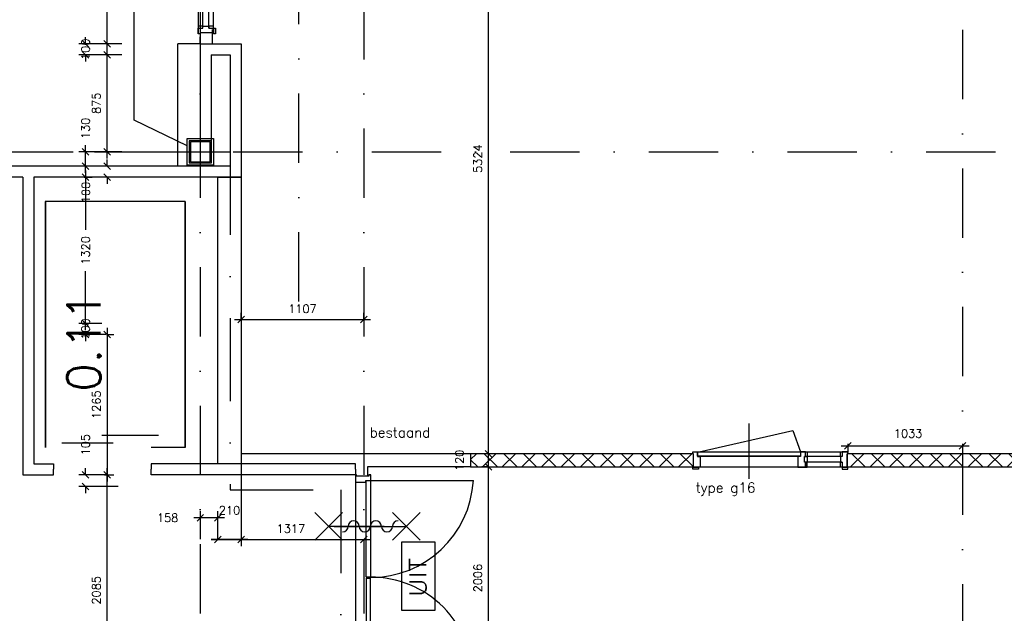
# Model space of a CAD drawing. Extents: x -33344 to 2055880, y -64816 to 121260.
# Tile 59 of 132: x 46280 to 55162, y 38482 to 43839. Entities that reach past the tile are written whole.
import ezdxf
from ezdxf.enums import TextEntityAlignment as Align

# ---------------------------------------------------------------- set-up
doc = ezdxf.new("R2010")
doc.units = 0
doc.header["$LTSCALE"] = 50
doc.header["$MEASUREMENT"] = 0
doc.header["$PDMODE"] = 3
doc.header["$PDSIZE"] = 0.1
for name, pattern in [('DASHDOT', [1, 0.5, -0.25, 0, -0.25]), ('DASHED', [0.75, 0.5, -0.25]), ('STRAM_0WT$1$DASHDOT', [25, 12.5, -6.25, 0, -6.25])]:
    doc.linetypes.add(name, pattern=pattern)
doc.layers.get('0').update_dxf_attribs({"linetype": 'CONTINUOUS'})
doc.layers.get('DEFPOINTS').update_dxf_attribs({"linetype": 'CONTINUOUS'})
for name, color, linetype in [('_BESTAAND_ONGEIJZIGD', 8, 'CONTINUOUS'), ('_BRANDCOMPART', 6, 'DASHDOT'), ('_DETAILNUMMERS', 4, 'CONTINUOUS'), ('A--L21--', 3, 'CONTINUOUS'), ('A--L22A1_BINNENWAND', 1, 'CONTINUOUS'), ('A--L32--', 7, 'CONTINUOUS'), ('A--L32--_F-2--', 7, 'CONTINUOUS'), ('A--L32--_F-23-', 2, 'CONTINUOUS'), ('A--L32--_F123-', 1, 'CONTINUOUS'), ('A--L63--', 7, 'CONTINUOUS'), ('A--L65--', 7, 'CONTINUOUS'), ('A--L65--_F-23-', 7, 'CONTINUOUS'), ('A--L65--_F123-', 7, 'CONTINUOUS'), ('A--M$1A-_F123-', 1, 'CONTINUOUS'), ('A--M1$A-_F123-', 1, 'CONTINUOUS'), ('A--T$1A-_F123-_RN', 4, 'CONTINUOUS'), ('A--T63--_F123-', 1, 'CONTINUOUS'), ('L1', 1, 'CONTINUOUS'), ('STRAM_0WT$0$A--L$7A-_STRA0', 1, 'STRAM_0WT$1$DASHDOT'), ('STRAM_0WT$1$A--T$7A8-_STRA', 8, 'STRAM_0WT$1$DASHDOT'), ('TEKST_KOZIJNMERK', 2, 'CONTINUOUS'), ('X--LR---_CP', 7, 'CONTINUOUS'), ('XREF', 7, 'CONTINUOUS')]:
    doc.layers.add(name, color=color, linetype=linetype)
doc.styles.add('ALFA-0_25', font='ROMANS')
doc.styles.add('HIEMSTRA', font='romans.shx')
doc.dimstyles.new('STANDARD$0', dxfattribs={"dimscale": 30, "dimtxt": 2.5, "dimasz": 2, "dimexe": 2, "dimexo": 0, "dimgap": 2, "dimtad": 1, "dimdec": 0, "dimzin": 0, "dimtxsty": 'ALFA-0_25', "dimblk1": 'OBLIQUE', "dimblk2": 'OBLIQUE', "dimsah": 1, "dimcen": -3, "dimdle": 2, "dimclrd": 1, "dimclre": 1, "dimclrt": 2, "dimazin": 3, "dimtfac": 0.666667, "dimtofl": 0, "dimtmove": 0, "dimatfit": 3, "dimtvp": 0.833333, "dimtolj": 1, "dimtzin": 0})

# ---------------------------------------------------------------- blocks, each defined once
blk = doc.blocks.new('*U1514')
at = {"layer": 'A--L21--', "color": 8, "linetype": 'CONTINUOUS'}
for points in [[(50, 50), (50, 50), (227.8, 50), (227.8, 0)], [(-50, -50), (-50, -50), (227.8, -50), (227.8, 0)], [(-50, -50), (-50, -50), (227.8, -50), (227.8, 0)], [(-50, -50), (-50, -50), (227.8, -50), (227.8, 0)]]:
    blk.add_lwpolyline(points, dxfattribs=at)
blk = doc.blocks.new('*U1513')
at = {"layer": 'A--L21--', "color": 8, "linetype": 'CONTINUOUS'}
for points in [[(0, 50), (0, 50), (-704.7, 50), (-704.7, 0)], [(0, -50), (0, -50), (-704.7, -50), (-704.7, 0)], [(0, -50), (0, -50), (-704.7, -50), (-704.7, 0)], [(0, -50), (0, -50), (-704.7, -50), (-704.7, 0)]]:
    blk.add_lwpolyline(points, dxfattribs=at)
blk = doc.blocks.new('*U1512')
at = {"layer": 'A--L21--', "color": 8, "linetype": 'CONTINUOUS'}
for points in [[(0, 50), (0, 50), (-4258, 50), (-4258, 50)], [(-50, -50), (-50, -50), (-4258, -50), (-4258, -50)], [(-50, -50), (-50, -50), (-4258, -50), (-4258, -50)], [(-50, -50), (-50, -50), (-4258, -50), (-4258, -50)]]:
    blk.add_lwpolyline(points, dxfattribs=at)
blk = doc.blocks.new('*U1511')
at = {"layer": 'A--L21--', "color": 8, "linetype": 'CONTINUOUS'}
for points in [[(50, 50), (50, 50), (50, -1155), (50, -1155)], [(50, 50), (50, 50), (50, -1155), (50, -1155)], [(50, 50), (50, 50), (50, -1155), (50, -1155)], [(-50, -50), (-50, -50), (-50, -1055), (-50, -1055)]]:
    blk.add_lwpolyline(points, dxfattribs=at)
blk = doc.blocks.new('*U1510')
at = {"layer": 'A--L21--', "color": 8, "linetype": 'CONTINUOUS'}
for points in [[(-50, 50), (-50, 50), (-50, -824.9), (0, -824.9)], [(-50, 50), (-50, 50), (-50, -824.9), (0, -824.9)], [(-50, 50), (-50, 50), (-50, -824.9), (0, -824.9)], [(50, -50), (50, -50), (50, -824.9), (0, -824.9)]]:
    blk.add_lwpolyline(points, dxfattribs=at)
blk = doc.blocks.new('*U1509')
at = {"layer": 'A--L21--', "color": 8, "linetype": 'CONTINUOUS'}
for points in [[(-50, 50), (-50, 50), (320.3, 50), (320.3, 50)], [(-50, 50), (-50, 50), (320.3, 50), (320.3, 50)], [(-50, 50), (-50, 50), (320.3, 50), (320.3, 50)], [(50, -50), (50, -50), (220.3, -50), (220.3, -50)]]:
    blk.add_lwpolyline(points, dxfattribs=at)
blk = doc.blocks.new('*U1501')
at = {"layer": 'A--L21--', "color": 8, "linetype": 'CONTINUOUS'}
for points in [[(-50, -50), (-50, -50), (-50, -2735), (-50, -2735)], [(50, -50), (50, -50), (50, -2635), (50, -2635)], [(50, -50), (50, -50), (50, -2635), (50, -2635)], [(50, -50), (50, -50), (50, -2635), (50, -2635)]]:
    blk.add_lwpolyline(points, dxfattribs=at)
blk = doc.blocks.new('*U1500')
at = {"layer": 'A--L21--', "color": 8, "linetype": 'CONTINUOUS'}
for points in [[(-50, 50), (-50, 50), (-1870.3, 50), (-1870.3, 50)], [(50, -50), (50, -50), (-1820.3, -50), (-1820.3, -50)], [(50, -50), (50, -50), (-1820.3, -50), (-1820.3, -50)], [(50, -50), (50, -50), (-1820.3, -50), (-1820.3, -50)]]:
    blk.add_lwpolyline(points, dxfattribs=at)
blk = doc.blocks.new('*U1499')
at = {"layer": 'A--L21--', "color": 8, "linetype": 'CONTINUOUS'}
for points in [[(0, 0), (0, 50), (-1136.3, 50), (-1136.3, 50)], [(0, 0), (0, -50), (-1136.3, -50), (-1136.3, -50)], [(0, 0), (0, -50), (-1136.3, -50), (-1136.3, -50)], [(0, 0), (0, -50), (-1136.3, -50), (-1136.3, -50)]]:
    blk.add_lwpolyline(points, dxfattribs=at)
blk = doc.blocks.new('Q0340081')
at = {"layer": 'A--L32--_F123-', "color": 2, "linetype": 'CONTINUOUS'}
blk.add_lwpolyline([(0, 0), (0, -40), (926.12, -40), (923.12, 0), (0, 0)], close=True, dxfattribs=at)
at = {"layer": 'A--L32--_F123-', "color": 1, "linetype": 'CONTINUOUS'}
blk.add_lwpolyline([(0, -40), (0, -970, 0.4142136), (930, -40)], format="xyb", dxfattribs=at)
blk = doc.blocks.new('Q060089-')
at = {"layer": 'A--L63--', "linetype": 'CONTINUOUS'}
blk.add_lwpolyline([(0, 0), (0, 300), (620, 300), (620, 0)], close=True, dxfattribs=at)
at = {"layer": 'X--LR---_CP'}
blk.add_point((620, 0), dxfattribs=at)
blk.add_point((620, 0), dxfattribs=at)
blk.add_point((620, 0), dxfattribs=at)
at = {"layer": 'A--T63--_F123-', "style": 'ALFA-0_25', "width": 1.088889}
blk.add_text('UIT', height=150, dxfattribs=at).set_placement((123.7, 78.8), (473.7, 78.8), align=Align.FIT)
blk = doc.blocks.new('S060204-')
at = {"layer": 'A--L65--_F-23-', "color": 255}
blk.add_circle((0, 0), 0.0123, dxfattribs=at)
at = {"layer": 'A--L65--_F123-', "color": 1, "linetype": 'CONTINUOUS'}
for points in [[(-1.25, 6.25), (1.25, 3.75)], [(1.25, 6.25), (-1.25, 3.75)], [(0, 0), (0, 5)]]:
    blk.add_lwpolyline(points, dxfattribs=at)
blk = doc.blocks.new('S060205A')
at = {"layer": 'A--L65--_F-23-', "color": 255}
blk.add_circle((0, -0.0123), 0.0123, dxfattribs=at)
at = {"layer": 'A--L65--_F123-', "color": 1, "linetype": 'CONTINUOUS'}
blk.add_lwpolyline([(0, -0.0123), (0, 6.2377)], dxfattribs=at)
for points in [[(-0.5, 5.7377, 0.41), (0, 5.2377)], [(0, 4.2377, 1), (0, 5.2377)], [(0, 4.2377, 1), (0, 3.2377)], [(0, 2.2377, 1), (0, 3.2377)], [(0, 2.2377, 1), (0, 1.2377)], [(0.5, 0.7377, 0.41), (0, 1.2377)]]:
    blk.add_lwpolyline(points, format="xyb", dxfattribs=at)
at = {"layer": 'A--L65--', "xscale": -1}
blk.add_blockref('S060204-', (0, 1.4877), dxfattribs=at)
blk.add_blockref('S060204-', (0, 1.4877), dxfattribs=at)
at = {"layer": 'A--L65--', "rotation": 180}
blk.add_blockref('S060204-', (0, 4.4877), dxfattribs=at)
blk.add_blockref('S060204-', (0, 4.4877), dxfattribs=at)
blk = doc.blocks.new('_OBLIQUE')
at = {"color": 0, "linetype": 'BYBLOCK'}
blk.add_line((-0.5, -0.5), (0.5, 0.5), dxfattribs=at)
blk = doc.blocks.new('*D114')
at = {"layer": 'A--M$1A-_F123-', "color": 1}
for p, q in [((48277, 39831.9), (48277, 39088.8)), ((48067, 39148.8), (48067, 39208.8)), ((48337, 39148.8), (48007, 39148.8))]:
    blk.add_line(p, q, dxfattribs=at)
at = {"layer": 'DEFPOINTS', "color": 0}
for p in [(48277, 39831.9), (48067, 39148.8), (48067, 39148.8)]:
    blk.add_point(p, dxfattribs=at)
at = {"layer": 'A--M$1A-_F123-', "color": 1, "xscale": 60, "yscale": 60, "zscale": 60, "rotation": 180}
blk.add_blockref('_OBLIQUE', (48067, 39148.8), dxfattribs=at)
at = {"layer": 'A--M$1A-_F123-', "color": 1, "xscale": 60, "yscale": 60, "zscale": 60}
blk.add_blockref('_OBLIQUE', (48277, 39148.8), dxfattribs=at)
at = {"layer": 'A--M$1A-_F123-', "color": 2, "insert": (48172, 39411.3), "char_height": 75, "attachment_point": 5, "style": 'ALFA-0_25'}
blk.add_mtext('\\A1;210', dxfattribs=at)
blk = doc.blocks.new('*D120')
at = {"layer": 'A--M$1A-_F123-', "color": 1}
for p, q in [((46874.1, 41096.9), (46874.1, 41156.9)), ((47021.3, 41096.9), (46814.1, 41096.9)), ((47057.6, 40996.9), (46814.1, 40996.9)), ((46874.1, 40996.9), (46874.1, 40936.9))]:
    blk.add_line(p, q, dxfattribs=at)
at = {"layer": 'DEFPOINTS', "color": 0}
for p in [(46874.1, 41096.9), (47021.3, 41096.9), (47057.6, 40996.9)]:
    blk.add_point(p, dxfattribs=at)
at = {"layer": 'A--M$1A-_F123-', "color": 1, "xscale": 60, "yscale": 60, "zscale": 60}
for p, rotation in [((46874.1, 41096.9), 270), ((46874.1, 40996.9), 90)]:
    blk.add_blockref('_OBLIQUE', p, dxfattribs=dict(at, rotation=rotation))
at = {"layer": 'A--M$1A-_F123-', "color": 2, "insert": (46874.1, 41046.9), "char_height": 75, "attachment_point": 5, "rotation": 90, "style": 'ALFA-0_25'}
blk.add_mtext('\\A1;100', dxfattribs=at)
blk = doc.blocks.new('*D121')
at = {"layer": 'A--M$1A-_F123-', "color": 1}
for p, q in [((46874.1, 42476.9), (46874.1, 41943.6)), ((46862, 42416.9), (46934.1, 42416.9)), ((46874.1, 41036.9), (46874.1, 41570.1)), ((47003.2, 41096.9), (46814.1, 41096.9))]:
    blk.add_line(p, q, dxfattribs=at)
at = {"layer": 'DEFPOINTS', "color": 0}
for p in [(46862, 42416.9), (46874.1, 42416.9), (47003.2, 41096.9)]:
    blk.add_point(p, dxfattribs=at)
at = {"layer": 'A--M$1A-_F123-', "color": 1, "xscale": 60, "yscale": 60, "zscale": 60}
for p, rotation in [((46874.1, 42416.9), 90), ((46874.1, 41096.9), 270)]:
    blk.add_blockref('_OBLIQUE', p, dxfattribs=dict(at, rotation=rotation))
at = {"layer": 'A--M$1A-_F123-', "color": 2, "insert": (46874.1, 41756.9), "char_height": 75, "attachment_point": 5, "rotation": 90, "style": 'ALFA-0_25'}
blk.add_mtext('\\A1;1320', dxfattribs=at)
blk = doc.blocks.new('*D123')
at = {"layer": 'A--M$1A-_F123-', "color": 1}
for p, q in [((47059.8, 42646.9), (46814.1, 42646.9)), ((46874.1, 42456.9), (46874.1, 42706.9)), ((46947.4, 42516.9), (46814.1, 42516.9))]:
    blk.add_line(p, q, dxfattribs=at)
at = {"layer": 'DEFPOINTS', "color": 0}
for p in [(46874.1, 42646.9), (47059.8, 42646.9), (46947.4, 42516.9)]:
    blk.add_point(p, dxfattribs=at)
at = {"layer": 'A--M$1A-_F123-', "color": 1, "xscale": 60, "yscale": 60, "zscale": 60}
for p, rotation in [((46874.1, 42646.9), 90), ((46874.1, 42516.9), 270)]:
    blk.add_blockref('_OBLIQUE', p, dxfattribs=dict(at, rotation=rotation))
at = {"layer": 'A--M$1A-_F123-', "color": 2, "insert": (46874.1, 42857.9), "char_height": 75, "attachment_point": 5, "rotation": 90, "style": 'ALFA-0_25'}
blk.add_mtext('\\A1;130', dxfattribs=at)
blk = doc.blocks.new('*D125')
at = {"layer": 'A--M$1A-_F123-', "color": 1}
for p, q in [((46874.1, 39731.9), (46874.1, 39791.9)), ((47059.8, 39731.9), (46814.1, 39731.9)), ((47168.8, 39626.9), (46814.1, 39626.9)), ((46874.1, 39626.9), (46874.1, 39566.9))]:
    blk.add_line(p, q, dxfattribs=at)
at = {"layer": 'DEFPOINTS', "color": 0}
for p in [(46874.1, 39731.9), (47059.8, 39731.9), (47168.8, 39626.9)]:
    blk.add_point(p, dxfattribs=at)
at = {"layer": 'A--M$1A-_F123-', "color": 1, "xscale": 60, "yscale": 60, "zscale": 60}
for p, rotation in [((46874.1, 39731.9), 270), ((46874.1, 39626.9), 90)]:
    blk.add_blockref('_OBLIQUE', p, dxfattribs=dict(at, rotation=rotation))
at = {"layer": 'A--M$1A-_F123-', "color": 2, "insert": (46874.1, 40002.9), "char_height": 75, "attachment_point": 5, "rotation": 90, "style": 'ALFA-0_25'}
blk.add_mtext('\\A1;105', dxfattribs=at)
blk = doc.blocks.new('*D126')
at = {"layer": 'A--M$1A-_F123-', "color": 1}
for p, q in [((48067, 39148.8), (48067, 39208.8)), ((48007, 39148.8), (49444.5, 39148.8)), ((49384.5, 39149.4), (49384.5, 39088.8))]:
    blk.add_line(p, q, dxfattribs=at)
at = {"layer": 'DEFPOINTS', "color": 0}
for p in [(48067, 39148.8), (49384.5, 39149.4), (49384.5, 39148.8)]:
    blk.add_point(p, dxfattribs=at)
at = {"layer": 'A--M$1A-_F123-', "color": 1, "xscale": 60, "yscale": 60, "zscale": 60, "rotation": 180}
blk.add_blockref('_OBLIQUE', (48067, 39148.8), dxfattribs=at)
at = {"layer": 'A--M$1A-_F123-', "color": 1, "xscale": 60, "yscale": 60, "zscale": 60}
blk.add_blockref('_OBLIQUE', (49384.5, 39148.8), dxfattribs=at)
at = {"layer": 'A--M$1A-_F123-', "color": 2, "insert": (48725.8, 39246.3), "char_height": 75, "attachment_point": 5, "style": 'ALFA-0_25'}
blk.add_mtext('\\A1;1317', dxfattribs=at)
blk = doc.blocks.new('*D127')
at = {"layer": 'A--M$1A-_F123-', "color": 1}
for p, q in [((47909.5, 39149.9), (47909.5, 39403.8)), ((48067, 39148.8), (48067, 39403.8)), ((48127, 39343.8), (47849.5, 39343.8))]:
    blk.add_line(p, q, dxfattribs=at)
at = {"layer": 'DEFPOINTS', "color": 0}
for p in [(47909.5, 39343.8), (47909.5, 39149.9), (48067, 39148.8)]:
    blk.add_point(p, dxfattribs=at)
at = {"layer": 'A--M$1A-_F123-', "color": 1, "xscale": 60, "yscale": 60, "zscale": 60, "rotation": 180}
blk.add_blockref('_OBLIQUE', (47909.5, 39343.8), dxfattribs=at)
at = {"layer": 'A--M$1A-_F123-', "color": 1, "xscale": 60, "yscale": 60, "zscale": 60}
blk.add_blockref('_OBLIQUE', (48067, 39343.8), dxfattribs=at)
at = {"layer": 'A--M$1A-_F123-', "color": 2, "insert": (47614.7, 39343.8), "char_height": 75, "attachment_point": 5, "style": 'ALFA-0_25'}
blk.add_mtext('\\A1;158', dxfattribs=at)
blk = doc.blocks.new('*D139')
at = {"layer": 'A--M$1A-_F123-', "color": 1}
for p, q in [((47184.1, 43521.9), (47009.1, 43521.9)), ((47069.1, 42586.9), (47069.1, 43581.9)), ((47202.2, 42646.9), (47009.1, 42646.9))]:
    blk.add_line(p, q, dxfattribs=at)
at = {"layer": 'DEFPOINTS', "color": 0}
for p in [(47069.1, 43521.9), (47184.1, 43521.9), (47202.2, 42646.9)]:
    blk.add_point(p, dxfattribs=at)
at = {"layer": 'A--M$1A-_F123-', "color": 1, "xscale": 60, "yscale": 60, "zscale": 60}
for p, rotation in [((47069.1, 43521.9), 90), ((47069.1, 42646.9), 270)]:
    blk.add_blockref('_OBLIQUE', p, dxfattribs=dict(at, rotation=rotation))
at = {"layer": 'A--M$1A-_F123-', "color": 2, "insert": (46971.6, 43084.4), "char_height": 75, "attachment_point": 5, "rotation": 90, "style": 'ALFA-0_25'}
blk.add_mtext('\\A1;875', dxfattribs=at)
blk = doc.blocks.new('*D140')
at = {"layer": 'A--M$1A-_F123-', "color": 1}
for p, q in [((47202.2, 43621.9), (46814.1, 43621.9)), ((46874.1, 43621.9), (46874.1, 43681.9)), ((47202.2, 43521.9), (46814.1, 43521.9)), ((46874.1, 43521.9), (46874.1, 43461.9))]:
    blk.add_line(p, q, dxfattribs=at)
at = {"layer": 'DEFPOINTS', "color": 0}
for p in [(46874.1, 43621.9), (47202.2, 43621.9), (47202.2, 43521.9)]:
    blk.add_point(p, dxfattribs=at)
at = {"layer": 'A--M$1A-_F123-', "color": 1, "xscale": 60, "yscale": 60, "zscale": 60}
for p, rotation in [((46874.1, 43621.9), 270), ((46874.1, 43521.9), 90)]:
    blk.add_blockref('_OBLIQUE', p, dxfattribs=dict(at, rotation=rotation))
at = {"layer": 'A--M$1A-_F123-', "color": 2, "insert": (46874.1, 43571.9), "char_height": 75, "attachment_point": 5, "rotation": 90, "style": 'ALFA-0_25'}
blk.add_mtext('\\A1;100', dxfattribs=at)
blk = doc.blocks.new('*D141')
at = {"layer": 'A--M$1A-_F123-', "color": 1}
for p, q in [((47069.1, 43561.9), (47069.1, 45306.9)), ((47069.1, 45246.9), (47009.1, 45246.9)), ((47069.1, 43621.9), (47009.1, 43621.9))]:
    blk.add_line(p, q, dxfattribs=at)
at = {"layer": 'DEFPOINTS', "color": 0}
for p in [(47069.1, 45246.9), (47069.1, 45246.9), (47069.1, 43621.9)]:
    blk.add_point(p, dxfattribs=at)
at = {"layer": 'A--M$1A-_F123-', "color": 1, "xscale": 60, "yscale": 60, "zscale": 60}
for p, rotation in [((47069.1, 45246.9), 90), ((47069.1, 43621.9), 270)]:
    blk.add_blockref('_OBLIQUE', p, dxfattribs=dict(at, rotation=rotation))
at = {"layer": 'A--M$1A-_F123-', "color": 2, "insert": (46971.6, 44434.4), "char_height": 75, "attachment_point": 5, "rotation": 90, "style": 'ALFA-0_25'}
blk.add_mtext('\\A1;1625', dxfattribs=at)
blk = doc.blocks.new('*D153')
at = {"layer": 'A--M$1A-_F123-', "color": 1}
for p, q in [((50512.9, 39802.5), (50449.8, 39802.5)), ((50509.8, 37736.9), (50509.8, 39862.5)), ((50512.9, 37796.9), (50449.8, 37796.9))]:
    blk.add_line(p, q, dxfattribs=at)
at = {"layer": 'DEFPOINTS', "color": 0}
for p in [(50509.8, 39802.5), (50512.9, 39802.5), (50512.9, 37796.9)]:
    blk.add_point(p, dxfattribs=at)
at = {"layer": 'A--M$1A-_F123-', "color": 1, "xscale": 60, "yscale": 60, "zscale": 60}
for p, rotation in [((50509.8, 39802.5), 90), ((50509.8, 37796.9), 270)]:
    blk.add_blockref('_OBLIQUE', p, dxfattribs=dict(at, rotation=rotation))
at = {"layer": 'A--M$1A-_F123-', "color": 2, "insert": (50412.3, 38799.7), "char_height": 75, "attachment_point": 5, "rotation": 90, "style": 'ALFA-0_25'}
blk.add_mtext('\\A1;2006', dxfattribs=at)
blk = doc.blocks.new('*D154')
at = {"layer": 'A--M$1A-_F123-', "color": 1}
for p, q in [((50509.8, 39742.5), (50509.8, 39982.5)), ((50509.8, 39922.5), (50449.8, 39922.5)), ((50509.8, 39802.5), (50449.8, 39802.5))]:
    blk.add_line(p, q, dxfattribs=at)
at = {"layer": 'DEFPOINTS', "color": 0}
for p in [(50509.8, 39922.5), (50509.8, 39922.5), (50509.8, 39802.5)]:
    blk.add_point(p, dxfattribs=at)
at = {"layer": 'A--M$1A-_F123-', "color": 1, "xscale": 60, "yscale": 60, "zscale": 60}
for p, rotation in [((50509.8, 39922.5), 90), ((50509.8, 39802.5), 270)]:
    blk.add_blockref('_OBLIQUE', p, dxfattribs=dict(at, rotation=rotation))
at = {"layer": 'A--M$1A-_F123-', "color": 2, "insert": (50247.3, 39862.5), "char_height": 75, "attachment_point": 5, "rotation": 90, "style": 'ALFA-0_25'}
blk.add_mtext('\\A1;120', dxfattribs=at)
blk = doc.blocks.new('*D155')
at = {"layer": 'A--M$1A-_F123-', "color": 1}
for p, q in [((50509.8, 39862.5), (50509.8, 45306.9)), ((50505.3, 45246.9), (50569.8, 45246.9)), ((50509.8, 39922.5), (50449.8, 39922.5))]:
    blk.add_line(p, q, dxfattribs=at)
at = {"layer": 'DEFPOINTS', "color": 0}
for p in [(50505.3, 45246.9), (50509.8, 45246.9), (50509.8, 39922.5)]:
    blk.add_point(p, dxfattribs=at)
at = {"layer": 'A--M$1A-_F123-', "color": 1, "xscale": 60, "yscale": 60, "zscale": 60}
for p, rotation in [((50509.8, 45246.9), 90), ((50509.8, 39922.5), 270)]:
    blk.add_blockref('_OBLIQUE', p, dxfattribs=dict(at, rotation=rotation))
at = {"layer": 'A--M$1A-_F123-', "color": 2, "insert": (50412.3, 42584.7), "char_height": 75, "attachment_point": 5, "rotation": 90, "style": 'ALFA-0_25'}
blk.add_mtext('\\A1;5324', dxfattribs=at)
blk = doc.blocks.new('*D156')
at = {"color": 1}
for p, q in [((48217, 41132.7), (49444.5, 41132.7)), ((48277, 41124.4), (48277, 41192.7)), ((49384.5, 41132.7), (49384.5, 41192.7))]:
    blk.add_line(p, q, dxfattribs=at)
at = {"layer": 'DEFPOINTS', "color": 0}
for p in [(48277, 41124.4), (49384.5, 41132.7), (49384.5, 41132.7)]:
    blk.add_point(p, dxfattribs=at)
at = {"color": 1, "xscale": 60, "yscale": 60, "zscale": 60, "rotation": 180}
blk.add_blockref('_OBLIQUE', (48277, 41132.7), dxfattribs=at)
at = {"color": 1, "xscale": 60, "yscale": 60, "zscale": 60}
blk.add_blockref('_OBLIQUE', (49384.5, 41132.7), dxfattribs=at)
at = {"color": 2, "insert": (48830.8, 41230.2), "char_height": 75, "attachment_point": 5, "style": 'ALFA-0_25'}
blk.add_mtext('\\A1;1107', dxfattribs=at)
blk = doc.blocks.new('*D379')
at = {"layer": 'A--M$1A-_F123-', "color": 1}
for p, q in [((47069.1, 41056.9), (47069.1, 39671.9)), ((47061.7, 40996.9), (47129.1, 40996.9)), ((47061.7, 39731.9), (47129.1, 39731.9))]:
    blk.add_line(p, q, dxfattribs=at)
at = {"layer": 'DEFPOINTS', "color": 0}
for p in [(47061.7, 40996.9), (47061.7, 39731.9), (47069.1, 39731.9)]:
    blk.add_point(p, dxfattribs=at)
at = {"layer": 'A--M$1A-_F123-', "color": 1, "xscale": 60, "yscale": 60, "zscale": 60}
for p, rotation in [((47069.1, 40996.9), 90), ((47069.1, 39731.9), 270)]:
    blk.add_blockref('_OBLIQUE', p, dxfattribs=dict(at, rotation=rotation))
at = {"layer": 'A--M$1A-_F123-', "color": 2, "insert": (46971.6, 40364.4), "char_height": 75, "attachment_point": 5, "rotation": 90, "style": 'ALFA-0_25'}
blk.add_mtext('\\A1;1265', dxfattribs=at)
blk = doc.blocks.new('*D444')
at = {"layer": 'A--M$1A-_F123-', "color": 1, "linetype": 'CONTINUOUS'}
for p, q in [((47069.1, 42516.9), (47069.1, 42576.9)), ((47082.6, 42516.9), (47009.1, 42516.9)), ((47082.6, 42416.9), (47009.1, 42416.9)), ((47069.1, 42416.9), (47069.1, 42356.9))]:
    blk.add_line(p, q, dxfattribs=at)
at = {"layer": 'DEFPOINTS', "color": 0, "linetype": 'CONTINUOUS'}
for p in [(47082.6, 42516.9), (47069.1, 42416.9), (47082.6, 42416.9)]:
    blk.add_point(p, dxfattribs=at)
at = {"layer": 'A--M$1A-_F123-', "color": 1, "linetype": 'CONTINUOUS', "xscale": 60, "yscale": 60, "zscale": 60}
for p, rotation in [((47069.1, 42516.9), 270), ((47069.1, 42416.9), 90)]:
    blk.add_blockref('_OBLIQUE', p, dxfattribs=dict(at, rotation=rotation))
at = {"layer": 'A--M$1A-_F123-', "color": 2, "linetype": 'CONTINUOUS', "insert": (46876.6, 42279.4), "char_height": 75, "attachment_point": 5, "rotation": 90, "style": 'ALFA-0_25'}
blk.add_mtext('\\A1;100', dxfattribs=at)
blk = doc.blocks.new('*D445')
at = {"layer": 'A--M$1A-_F123-', "color": 1, "linetype": 'CONTINUOUS'}
for p, q in [((47069.1, 37586.9), (47069.1, 39791.9)), ((47043.7, 39731.9), (47129.1, 39731.9)), ((47043.7, 37646.9), (47129.1, 37646.9))]:
    blk.add_line(p, q, dxfattribs=at)
at = {"layer": 'DEFPOINTS', "color": 0, "linetype": 'CONTINUOUS'}
for p in [(47043.7, 39731.9), (47069.1, 39731.9), (47043.7, 37646.9)]:
    blk.add_point(p, dxfattribs=at)
at = {"layer": 'A--M$1A-_F123-', "color": 1, "linetype": 'CONTINUOUS', "xscale": 60, "yscale": 60, "zscale": 60}
for p, rotation in [((47069.1, 39731.9), 90), ((47069.1, 37646.9), 270)]:
    blk.add_blockref('_OBLIQUE', p, dxfattribs=dict(at, rotation=rotation))
at = {"layer": 'A--M$1A-_F123-', "color": 2, "linetype": 'CONTINUOUS', "insert": (46971.6, 38689.4), "char_height": 75, "attachment_point": 5, "rotation": 90, "style": 'ALFA-0_25'}
blk.add_mtext('\\A1;2085', dxfattribs=at)
blk = doc.blocks.new('*D725')
at = {"layer": 'A--M1$A-_F123-', "color": 1}
for p, q in [((53691.3, 39994.2), (54844.5, 39994.2)), ((53751.3, 40010.1), (53751.3, 39934.2)), ((54784.5, 40010.1), (54784.5, 39934.2))]:
    blk.add_line(p, q, dxfattribs=at)
at = {"layer": 'DEFPOINTS', "color": 0}
for p in [(53751.3, 40010.1), (54784.5, 40010.1), (54784.5, 39994.2)]:
    blk.add_point(p, dxfattribs=at)
at = {"layer": 'A--M1$A-_F123-', "color": 1, "xscale": 60, "yscale": 60, "zscale": 60, "rotation": 180}
blk.add_blockref('_OBLIQUE', (53751.3, 39994.2), dxfattribs=at)
at = {"layer": 'A--M1$A-_F123-', "color": 1, "xscale": 60, "yscale": 60, "zscale": 60}
blk.add_blockref('_OBLIQUE', (54784.5, 39994.2), dxfattribs=at)
at = {"layer": 'A--M1$A-_F123-', "color": 2, "insert": (54293.8, 40104.4), "char_height": 75, "attachment_point": 5, "style": 'ALFA-0_25'}
blk.add_mtext('\\A1;1033', dxfattribs=at)
blk = doc.blocks.new('STRAM_0WT')
at = {"layer": 'STRAM_0WT$0$A--L$7A-_STRA0'}
blk.add_line((-26819.938, 9050), (-26819.938, 63335.256), dxfattribs=at)
at = {"layer": 'STRAM_0WT$1$A--T$7A8-_STRA', "color": 8}
for p, q in [((-27709.938, 28110.192), (-27709.938, -5393.534)), ((-26234.938, 28110.192), (-26234.938, -7375.62)), ((-20834.938, 14000), (-20834.938, -7375.62)), ((-66167.142, 10400), (-540.602, 10400))]:
    blk.add_line(p, q, dxfattribs=at)
blk = doc.blocks.new('A$C2EE40F78')
at = {"layer": '_DETAILNUMMERS', "color": 2}
for points in [[(8, 139), (8, 18), (0, 18), (0, 0), (51, 0), (51, 43), (68, 43), (68, 96), (51, 96), (51, 139)], [(68, 96), (51, 96), (51, 139), (68, 139)], [(384, 139), (367, 139), (367, 96), (384, 96)], [(392, 43), (367, 43), (367, 96), (392, 96)], [(384, 139), (384, 96), (392, 96), (392, 43), (384, 43), (384, 0), (427, 0), (427, 43), (452, 43), (452, 139)], [(1392, 139), (1392, 18), (1400, 18), (1400, 0), (1357, 0), (1357, 43), (1332, 43), (1332, 139)], [(68, 0), (51, 0), (51, 43), (68, 43)], [(384, 0), (367, 0), (367, 43), (384, 43)]]:
    blk.add_lwpolyline(points, close=True, dxfattribs=at)
at = {"layer": 'A--L32--', "color": 1}
for p, q in [((51, 139), (1332, 139)), ((51, 96), (392, 96)), ((1400, 0), (0, 0)), ((51, 43), (392, 43)), ((452, 43), (1332, 43))]:
    blk.add_line(p, q, dxfattribs=at)
for points in [[(0, 139), (51, 139), (51, 157), (0, 157)], [(1400, 139), (1349, 139), (1349, 157), (1400, 157)], [(1357, 40), (1357, 0), (427, 0), (427, 40)]]:
    blk.add_lwpolyline(points, close=True, dxfattribs=at)
at = {"layer": 'A--L32--_F-2--', "color": 1, "linetype": 'CONTINUOUS'}
blk.add_lwpolyline([(1343, 0), (496.75, -191.25), (427, 0)], dxfattribs=at)
at = {"layer": 'A--L32--_F123-', "color": 1, "linetype": 'CONTINUOUS'}
blk.add_lwpolyline([(892, 243.62), (892, -253.38)], dxfattribs=at)
at = {"layer": 'X--LR---_CP'}
blk.add_point((532, 43), dxfattribs=at)
blk.add_point((532, 43), dxfattribs=at)
blk.add_point((532, 43), dxfattribs=at)

msp = doc.modelspace()

# ---------------------------------------------------------------- hatches: boundary and pattern name
at = {"layer": 'A--L21--', "linetype": 'CONTINUOUS'}
h = msp.add_hatch(dxfattribs=at)
h.set_pattern_fill('ANSI37', color=1, scale=1000, style=0)
h.set_pattern_definition([(45, (-1184.3, 4071.95), (-88.38835, 88.38835), []), (135, (-1184.3, 4071.95), (-88.38835, -88.38835), [])])
h.paths.add_polyline_path([(50347.6, 39802.5), (52359.4, 39802.5), (52359.4, 39922.5), (50347.6, 39922.5)])
h = msp.add_hatch(dxfattribs=at)
h.set_pattern_fill('ANSI37', color=1, scale=1000, style=0)
h.set_pattern_definition([(45, (8497.6, 4071.95), (-88.38835, 88.38835), []), (135, (8497.6, 4071.95), (-88.38835, -88.38835), [])])
h.paths.add_polyline_path([(53743.4, 39802.5), (62018.3, 39802.5), (62018.3, 39922.5), (53743.4, 39922.5)])

# ---------------------------------------------------------------- linework, layer by layer
at = {"layer": '_BESTAAND_ONGEIJZIGD'}
for p, q in [((46509.9, 42197.1), (46509.9, 39977.1)), ((50347.6, 39922.5), (48277, 39922.5))]:
    msp.add_line(p, q, dxfattribs=at)
at = {"layer": '_BESTAAND_ONGEIJZIGD', "linetype": 'CONTINUOUS'}
for points in [[(47809.4, 42546.9), (48009.4, 42546.9), (48009.4, 42746.9), (47809.4, 42746.9)], [(47809.4, 42546.9), (48009.4, 42546.9), (48009.4, 42746.9), (47809.4, 42746.9)], [(47819.4, 42556.9), (47999.4, 42556.9), (47999.4, 42736.9), (47819.4, 42736.9)], [(47819.4, 42556.9), (47999.4, 42556.9), (47999.4, 42736.9), (47819.4, 42736.9)], [(48067, 42416.9), (48277, 42416.9), (48277, 39831.9), (48067, 39831.9)]]:
    msp.add_lwpolyline(points, close=True, dxfattribs=at)
at = {"layer": '_BRANDCOMPART', "ltscale": 30}
msp.add_lwpolyline([(39064.6, 56954.9), (39064.6, 50439.5), (40100.1, 50439.5), (40100.1, 44298.2), (43011.6, 44298.2), (43011.6, 42646.9), (48177.3, 42646.9), (48177.3, 39595.6), (49177.6, 39595.6), (49177.6, 27821.9)], dxfattribs=at)
at = {"layer": 'A--L21--', "linetype": 'CONTINUOUS'}
for p, q in [((47907.3, 43621.9), (47909.5, 43749.9)), ((48019.3, 43621.9), (48019.3, 43749.9))]:
    msp.add_line(p, q, dxfattribs=at)
at = {"layer": 'A--L21--'}
for p in [(47707.3, 42516.9), (47907, 43621.9)]:
    msp.add_line(p, (47707.3, 43621.9), dxfattribs=at)
at = {"layer": 'A--L21--', "color": 2, "linetype": 'CONTINUOUS'}
for p, q in [((50347.6, 39802.5), (49417.5, 39802.5)), ((49417.5, 39802.5), (49417.5, 39719.9))]:
    msp.add_line(p, q, dxfattribs=at)
for points in [[(50347.6, 39802.5), (52359.4, 39802.5), (52359.4, 39922.5), (50347.6, 39922.5)], [(53743.4, 39802.5), (62018.3, 39802.5), (62018.3, 39922.5), (53743.4, 39922.5)]]:
    msp.add_lwpolyline(points, close=True, dxfattribs=at)
at = {"layer": 'A--L22A1_BINNENWAND'}
msp.add_lwpolyline([(47789.4, 42766.9), (48029.4, 42766.9), (48029.4, 42526.9), (47789.4, 42526.9)], close=True, dxfattribs=at)
at = {"layer": 'A--L32--_F-23-'}
msp.add_lwpolyline([(49317.3, 39731.9), (49308.3, 39731.9), (49308.3, 39664.9), (49402.1, 39664.9), (49402.1, 39679.9), (49447.3, 39679.9), (49447.3, 39731.9), (49429.3, 39731.9), (49429.3, 39719.9), (49317.3, 39719.9), (49317.3, 39731.9)], close=True, dxfattribs=at)
at = {"layer": 'A--L32--_F-23-', "color": 2, "linetype": 'CONTINUOUS'}
msp.add_lwpolyline([(49403.9, 37879.7), (49443.9, 37879.7), (49443.9, 38796.6), (49403.9, 38793.6), (49403.9, 37879.7)], close=True, dxfattribs=at)
at = {"layer": 'A--L32--_F123-', "color": 1}
for p, q in [((49308.3, 39711.4), (49308.3, 37860.1)), ((49447.3, 39496.5), (49447.3, 39726.4))]:
    msp.add_line(p, q, dxfattribs=at)
at = {"layer": 'A--L32--_F123-', "color": 1, "linetype": 'CONTINUOUS'}
msp.add_line((49443.9, 39679.9), (50373.9, 39679.9), dxfattribs=at)
at = {"layer": 'A--L32--_F123-', "color": 2, "linetype": 'CONTINUOUS'}
msp.add_lwpolyline([(49403.9, 39679.9), (49443.9, 39679.9), (49443.9, 38808.2), (49403.9, 38811.2), (49403.9, 39679.9)], close=True, dxfattribs=at)
at = {"layer": 'A--L32--_F123-', "color": 1, "linetype": 'CONTINUOUS'}
msp.add_arc((49443.9, 39734.4), 930, 270, 356.63973, dxfattribs=at)
at = {"layer": 'L1'}
for p, q in [((47769.9, 42197.1), (46509.9, 42197.1)), ((47769.9, 42197.1), (47769.9, 39977.1)), ((47529.9, 40087.1), (47019.9, 40087.1)), ((47119.9, 40017.1), (46659.9, 40017.1)), ((47769.9, 39977.1), (47467.1, 39977.1))]:
    msp.add_line(p, q, dxfattribs=at)
at = {"layer": 'L1', "color": 8}
for p, q in [((47772.3, 42197.1), (46512.3, 42197.1)), ((46512.3, 42197.1), (46512.3, 39977.1)), ((47772.3, 42197.1), (46512.3, 42197.1)), ((46512.3, 42197.1), (46512.3, 39977.1)), ((47772.3, 42197.1), (47772.3, 39977.1)), ((47772.3, 42197.1), (47772.3, 39977.1)), ((47532.3, 40087.1), (47022.3, 40087.1)), ((47532.3, 40087.1), (47022.3, 40087.1)), ((47122.3, 40017.1), (46662.3, 40017.1)), ((47122.3, 40017.1), (46662.3, 40017.1)), ((47772.3, 39977.1), (47469.5, 39977.1)), ((47772.3, 39977.1), (47469.5, 39977.1))]:
    msp.add_line(p, q, dxfattribs=at)
at = {"layer": 'TEKST_KOZIJNMERK'}
for p, q in [((47313.3, 42932.8), (47313.3, 53172.8)), ((47789.4, 42699.2), (47313.3, 42932.8))]:
    msp.add_line(p, q, dxfattribs=at)

# ---------------------------------------------------------------- block references
at = {"layer": '_BESTAAND_ONGEIJZIGD', "linetype": 'CONTINUOUS'}
for name, p in [('*U1501', (46357, 42466.9)), ('*U1514', (46357, 39781.9))]:
    msp.add_blockref(name, p, dxfattribs=at)
at = {"layer": 'A--L21--', "linetype": 'CONTINUOUS'}
for name, p in [('*U1510', (47957, 43571.9)), ('*U1509', (47957, 43571.9)), ('*U1511', (48227.3, 43571.9)), ('*U1512', (46357, 42466.9)), ('*U1500', (48227.3, 42466.9)), ('*U1513', (48172, 39781.9)), ('*U1499', (49308.3, 39781.9))]:
    msp.add_blockref(name, p, dxfattribs=at)
at = {"layer": 'A--L32--', "color": 1, "xscale": -1, "rotation": 270}
msp.add_blockref('A$C2EE40F78', (47889, 43711.8), dxfattribs=at)
at = {"layer": 'A--L32--', "color": 1, "rotation": 180}
msp.add_blockref('A$C2EE40F78', (53751.4, 39940.5), dxfattribs=at)
at = {"layer": 'A--L32--', "linetype": 'CONTINUOUS', "rotation": 90}
msp.add_blockref('Q0340081', (49403.9, 37879.7), dxfattribs=at)
at = {"layer": 'A--L63--', "linetype": 'CONTINUOUS', "rotation": 90}
msp.add_blockref('Q060089-', (50026.2, 38506.8), dxfattribs=at)
at = {"layer": 'A--L65--', "xscale": 100, "yscale": 100, "zscale": 2, "rotation": 269.9992903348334}
msp.add_blockref('S060205A', (49118.9, 39266.3), dxfattribs=at)
at = {"layer": 'XREF', "linetype": 'DASHED', "ltscale": 20}
msp.add_blockref('STRAM_0WT', (75619.4, 32246.9), dxfattribs=at)

# ---------------------------------------------------------------- texts
at = {"layer": 'A--T$1A-_F123-_RN', "style": 'ALFA-0_25'}
msp.add_text('0.11', height=300, rotation=90, dxfattribs=at).set_placement((47009.5, 40482.4))
at = {"layer": 'TEKST_KOZIJNMERK', "style": 'HIEMSTRA'}
for s, p in [('bestaand', (49436.6, 40069.1)), ('type g16', (52377.3, 39571.5))]:
    msp.add_text(s, height=90, dxfattribs=at).set_placement(p)

# ---------------------------------------------------------------- dimensions: what is measured, and where the dimension line sits
dim = msp.add_linear_dim(base=(49384.457, 41132.7256), p1=(48277.0465, 41124.3582), p2=(49384.457, 41132.7256), dimstyle='STANDARD$0')
dim.commit()
dim.dimension.update_dxf_attribs({"geometry": '*D156', "text_midpoint": (48830.7517, 41230.2256)})
at = {"layer": 'A--M$1A-_F123-'}
for base, p1, p2, picture, middle in [((47069.1, 45246.9), (47069.1, 43621.9), (47069.1, 45246.9), '*D141', (46971.6, 44434.4)), ((50509.8, 45246.9), (50509.8, 39922.5), (50505.3, 45246.9), '*D155', (50412.3, 42584.7)), ((47069.1, 43521.9), (47202.2, 42646.9), (47184.1, 43521.9), '*D139', (46971.6, 43084.4)), ((47069.1, 39731.9), (47061.7, 40996.9), (47061.7, 39731.9), '*D379', (46971.6, 40364.4)), ((50509.8, 39922.5), (50509.8, 39802.5), (50509.8, 39922.5), '*D154', (50247.3, 39862.5)), ((50509.8, 39802.5), (50512.9, 37796.9), (50512.9, 39802.5), '*D153', (50412.3, 38799.7))]:
    dim = msp.add_linear_dim(base=base, p1=p1, p2=p2, angle=90, dimstyle='STANDARD$0', dxfattribs=at)
    dim.commit()
    dim.dimension.update_dxf_attribs({"geometry": picture, "text_midpoint": middle})
for base, p1, p2, picture, middle in [((46874.1, 43621.9), (47202.2, 43521.9), (47202.2, 43621.9), '*D140', (46874.1, 43571.9)), ((46874.1, 42646.9), (46947.4, 42516.9), (47059.8, 42646.9), '*D123', (46874.1, 42857.9)), ((46874.1, 42416.9), (47003.2, 41096.9), (46862, 42416.9), '*D121', (46874.1, 41756.9)), ((46874.1, 41096.9), (47057.6, 40996.9), (47021.3, 41096.9), '*D120', (46874.1, 41046.9)), ((46874.1, 39731.9), (47168.8, 39626.9), (47059.8, 39731.9), '*D125', (46874.1, 40002.9))]:
    dim = msp.add_linear_dim(base=base, p1=p1, p2=p2, angle=90, dimstyle='STANDARD$0', dxfattribs=at)
    dim.commit()
    dim.dimension.update_dxf_attribs({"geometry": picture, "text_midpoint": middle, "dimtype": 160})
at = {"layer": 'A--M$1A-_F123-', "linetype": 'CONTINUOUS'}
dim = msp.add_linear_dim(base=(47069.1, 42416.9), p1=(47082.6, 42516.9), p2=(47082.6, 42416.9), angle=90, dimstyle='STANDARD$0', dxfattribs=at)
dim.commit()
dim.dimension.update_dxf_attribs({"geometry": '*D444', "text_midpoint": (46876.6, 42279.4), "dimtype": 160})
dim = msp.add_linear_dim(base=(47069.1, 39731.9), p1=(47043.7, 37646.9), p2=(47043.7, 39731.9), angle=90, dimstyle='STANDARD$0', dxfattribs=at)
dim.commit()
dim.dimension.update_dxf_attribs({"geometry": '*D445', "text_midpoint": (46971.6, 38689.4)})
at = {"layer": 'A--M$1A-_F123-'}
for base, p1, p2, picture, middle in [((48067, 39148.8), (48277, 39831.9), (48067, 39148.8), '*D114', (48172, 39411.3)), ((49384.457, 39148.7706), (48067.0465, 39148.7706), (49384.457, 39149.438), '*D126', (48725.7517, 39246.2706))]:
    dim = msp.add_linear_dim(base=base, p1=p1, p2=p2, dimstyle='STANDARD$0', dxfattribs=at)
    dim.commit()
    dim.dimension.update_dxf_attribs({"geometry": picture, "text_midpoint": middle})
dim = msp.add_linear_dim(base=(47909.457, 39343.7706), p1=(48067.0465, 39148.7706), p2=(47909.457, 39149.858), dimstyle='STANDARD$0', dxfattribs=at)
dim.commit()
dim.dimension.update_dxf_attribs({"geometry": '*D127', "text_midpoint": (47614.6621, 39343.7706), "dimtype": 160})
at = {"layer": 'A--M1$A-_F123-'}
dim = msp.add_linear_dim(base=(54784.5, 39994.2), p1=(53751.3, 40010.1), p2=(54784.5, 40010.1), angle=0, dimstyle='STANDARD$0', dxfattribs=at)
dim.commit()
dim.dimension.update_dxf_attribs({"geometry": '*D725', "text_midpoint": (54293.8, 40104.4), "dimtype": 161})

doc.saveas('drawing.dxf')
